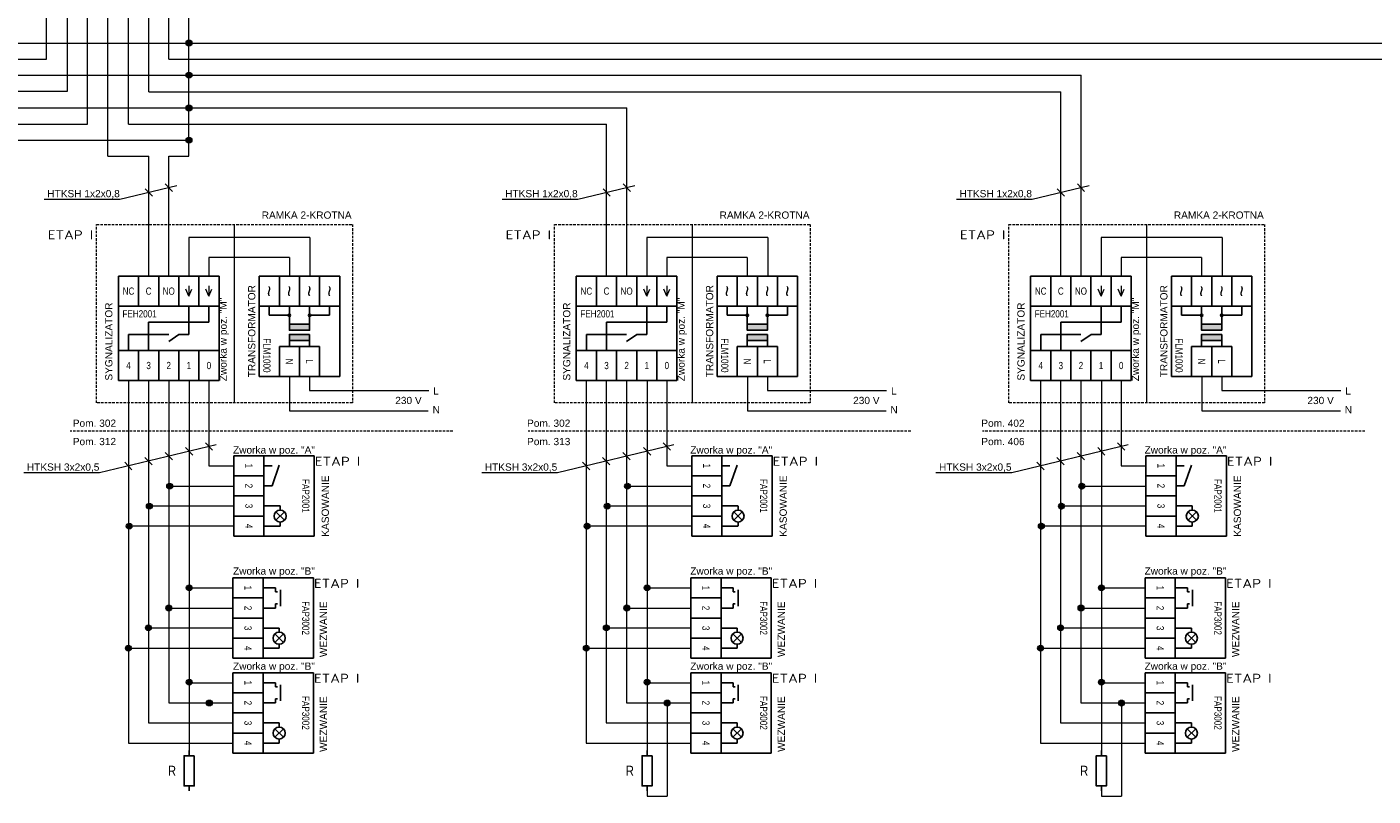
# Model space of a CAD drawing. Header units: millimetres. Extents: x 94562 to 148980, y -25377 to 3008.
# Tile 108 of 140: x 101999 to 104676, y -19542 to -18012. Entities that reach past the tile are written whole.
import ezdxf
from ezdxf.enums import TextEntityAlignment as Align

# ---------------------------------------------------------------- set-up
doc = ezdxf.new("R2010")
doc.units = ezdxf.units.MM
doc.linetypes.add('DASHED2', pattern=[0.375, 0.25, -0.125])
for name, color, linetype, lineweight in [('2DE_PLS_PNN', 7, 'Continuous', 35), ('2DE_TXTMARK', 41, 'Continuous', 18), ('2DE_TXTNUM', 11, 'Continuous', 18), ('2DE_TXTPIN', 131, 'Continuous', 18)]:
    doc.layers.add(name, color=color, linetype=linetype, lineweight=lineweight)
for name, color, linetype in [('ABB_OTHER', 252, 'Continuous'), ('tt_opis', 30, 'Continuous'), ('tt_pomoc', 42, 'Continuous'), ('tt_symbole', 40, 'Continuous')]:
    doc.layers.add(name, color=color, linetype=linetype)
doc.styles.add('CP_ATTR', font='arial.ttf')
doc.styles.add('CP_DESC', font='arial.ttf')
doc.styles.add('CP_ELATT', font='arial.ttf')
doc.styles.add('iso', font='isocpeur.ttf', dxfattribs={"width": 1.2})

# ---------------------------------------------------------------- blocks, each defined once
blk = doc.blocks.new('cpel_sig_SH0010A')
for p, q in [((-10, 10), (-10, -10)), ((10, 10), (-10, 10)), ((10, -10), (10, 10)), ((-7.5, 0.55), (-6.5, 0.55)), ((-7.5, -2.5), (-7.5, 0.55)), ((-7, 1.8), (-3, 1.8)), ((-6.5, 0.55), (-6.5, 1.05)), ((-3.5, 0.55), (-3.5, 1.05)), ((-3.5, 0.55), (-2.5, 0.55)), ((-2.5, -2.5), (-2.5, 0.55)), ((3.5, 1.5), (2.5, 1.5)), ((3.94, 2.56), (6.06, 0.44)), ((6.06, 2.56), (3.94, 0.44)), ((6.5, 1.5), (7.5, 1.5)), ((-5, -2.5), (-10, -2.5)), ((-5, -10), (-5, -2.5)), ((0, -2.5), (-5, -2.5)), ((0, -10), (0, -2.5)), ((5, -2.5), (0, -2.5)), ((5, -10), (5, -2.5)), ((10, -2.5), (5, -2.5)), ((-5, -10), (-10, -10)), ((0, -10), (-5, -10)), ((5, -10), (0, -10)), ((10, -10), (5, -10))]:
    blk.add_line(p, q)
for points in [[(2.5, 1.5), (2.5, -2.5)], [(7.5, 1.5), (7.5, -2.5)]]:
    blk.add_lwpolyline(points)
blk.add_circle((5, 1.5), 1.5)
at = {"linetype": 'Continuous', "style": 'CP_ATTR', "flags": 9}
for tag in ['EL-STATUS', 'FUNCTION', 'GROUP', 'NUMBER', 'WEIGHT', 'LINK', 'OTHER', 'IP', 'CHARACTER', 'POWER', 'CURRENT', 'VOLTAGE', 'PRODUCER', 'ORDER-NO', 'PRODUCT-TYPE', 'OTHER1', 'MARK2', 'ARTICLE', 'NAME']:
    blk.add_attdef(tag, text='', height=0.00005, dxfattribs=at).set_placement((-9.97, -10.02), align=Align.MIDDLE_LEFT)
at = {"layer": '2DE_TXTMARK', "linetype": 'ByBlock', "style": 'CP_ELATT', "width": 0.8, "flags": 8}
blk.add_attdef('MARK1', text='', height=1.8, dxfattribs=at).set_placement((0, 9), align=Align.TOP_CENTER)
at = {"layer": '2DE_TXTNUM', "linetype": 'ByBlock', "style": 'CP_ELATT', "width": 0.8, "flags": 8}
blk.add_attdef('TAG', text='', height=2.5, dxfattribs=at).set_placement((-12, 7.64), align=Align.RIGHT)
at = {"layer": '2DE_TXTPIN', "linetype": 'ByBlock', "style": 'CP_ELATT', "width": 0.8}
for s, p in [('1', (-7.5, -6.25)), ('2', (-2.5, -6.25)), ('3', (2.5, -6.25)), ('4', (7.5, -6.25))]:
    blk.add_text(s, height=1.8, dxfattribs=at).set_placement(p, align=Align.MIDDLE_CENTER)
blk = doc.blocks.new('cpelh_sig_SH0011A')
for p, q in [((-10, 10), (-10, -10)), ((-10, 10), (10, 10)), ((10, -10), (10, 10)), ((-2.5, -0.5), (-7.69, 1.3)), ((3.5, 1.52), (2.5, 1.52)), ((6.06, 0.46), (3.94, 2.58)), ((3.94, 0.46), (6.06, 2.58)), ((6.5, 1.52), (7.5, 1.52)), ((-10, -2.5), (-5, -2.5)), ((-7.5, -2.5), (-7.5, -0.5)), ((-5, -2.5), (0, -2.5)), ((-5, -10), (-5, -2.5)), ((-2.5, -2.5), (-2.5, -0.5)), ((0, -2.5), (5, -2.5)), ((0, -10), (0, -2.5)), ((5, -2.5), (10, -2.5)), ((5, -10), (5, -2.5)), ((-10, -10), (-5, -10)), ((-5, -10), (0, -10)), ((0, -10), (5, -10)), ((5, -10), (10, -10))]:
    blk.add_line(p, q)
for points in [[(2.5, -2.5), (2.5, 1.5)], [(7.5, -2.5), (7.5, 1.5)]]:
    blk.add_lwpolyline(points)
blk.add_circle((5, 1.52), 1.5)
at = {"linetype": 'Continuous', "style": 'CP_ATTR', "flags": 9}
for tag in ['NAME', 'ARTICLE', 'MARK2', 'OTHER1', 'PRODUCT-TYPE', 'ORDER-NO', 'PRODUCER', 'VOLTAGE', 'CURRENT', 'POWER', 'CHARACTER', 'IP', 'OTHER', 'LINK', 'WEIGHT', 'NUMBER', 'GROUP', 'FUNCTION', 'EL-STATUS']:
    blk.add_attdef(tag, text='', height=0.00005, dxfattribs=at).set_placement((-9.97, -10.02), align=Align.MIDDLE_LEFT)
at = {"layer": '2DE_TXTMARK', "linetype": 'ByBlock', "style": 'CP_ELATT', "width": 0.8, "flags": 8}
blk.add_attdef('MARK1', text='', height=1.8, dxfattribs=at).set_placement((0, 7), align=Align.CENTER)
at = {"layer": '2DE_TXTNUM', "linetype": 'ByBlock', "style": 'CP_ELATT', "width": 0.8, "flags": 8}
blk.add_attdef('TAG', text='', height=2.5, dxfattribs=at).set_placement((-12, 7.64), align=Align.RIGHT)
at = {"layer": '2DE_TXTPIN', "linetype": 'ByBlock', "style": 'CP_ELATT', "width": 0.8}
for s, p in [('1', (-7.5, -6.25)), ('2', (-2.5, -6.25)), ('3', (2.5, -6.25)), ('4', (7.5, -6.25))]:
    blk.add_text(s, height=1.8, dxfattribs=at).set_placement(p, align=Align.MIDDLE_CENTER)
blk = doc.blocks.new('cpel_sig_SH0018A')
for points in [[(-2.45, 2.5, 1), (-3.05, 2.5, 1)], [(-2.45, -2.5, 1), (-3.05, -2.5, 1)]]:
    blk.add_hatch(color=256).paths.add_polyline_path(points)
h = blk.add_hatch(color=256)
h.paths.add_polyline_path([(-0.5, 2.5), (-0.5, -2.5), (1, -2.5), (1, 2.5)])
h.paths.add_polyline_path([(2, 2.5), (2, -2.5), (3.5, -2.5), (3.5, 2.5)])
for p, q in [((12.5, 10), (-12.5, 10)), ((-12.5, 10), (-12.5, 5)), ((-5, 10), (-5, 5)), ((-2.75, 7.5), (-5, 7.5)), ((-2.75, 2.5), (-2.75, 7.5)), ((12.5, 5), (12.5, 10)), ((-12.5, 5), (-5, 5)), ((-12.5, 5), (-12.5, 0)), ((-5, 5), (-5, 0)), ((5, 5), (12.5, 5)), ((5, 5), (5, 0)), ((12.5, 5), (12.5, 0)), ((-12.5, 0), (-5, 0)), ((-12.5, 0), (-12.5, -5)), ((-0.5, 2.5), (-5, 2.5)), ((-5, 0), (-5, -5)), ((5, 2.5), (3.5, 2.5)), ((5, 0), (12.5, 0)), ((5, 0), (5, -5)), ((12.5, 0), (12.5, -5)), ((-0.5, -2.5), (-5, -2.5)), ((-2.75, -2.5), (-2.75, -7.5)), ((5, -2.5), (3.5, -2.5)), ((-12.5, -5), (-5, -5)), ((-12.5, -5), (-12.5, -10)), ((-5, -5), (-5, -10)), ((5, -5), (12.5, -5)), ((12.5, -5), (12.5, -10)), ((-12.5, -10), (12.5, -10)), ((-2.75, -7.5), (-5, -7.5))]:
    blk.add_line(p, q)
for points in [[(-0.5, 2.5), (-0.5, -2.5), (1, -2.5), (1, 2.5)], [(2, 2.5), (2, -2.5), (3.5, -2.5), (3.5, 2.5)]]:
    blk.add_lwpolyline(points, close=True)
for centre in [(-2.75, 2.5), (-2.75, -2.5)]:
    blk.add_circle(centre, 0.3)
at = {"linetype": 'Continuous', "style": 'CP_ATTR', "flags": 9}
for tag in ['EL-STATUS', 'FUNCTION', 'GROUP', 'NUMBER', 'WEIGHT', 'LINK', 'OTHER', 'IP', 'CHARACTER', 'POWER', 'CURRENT', 'VOLTAGE', 'PRODUCER', 'ORDER-NO', 'PRODUCT-TYPE', 'OTHER1', 'MARK2', 'ARTICLE', 'NAME']:
    blk.add_attdef(tag, text='', height=0.00005, dxfattribs=at).set_placement((-12.47, -10.02), align=Align.MIDDLE_LEFT)
at = {"layer": '2DE_TXTMARK', "linetype": 'ByBlock', "style": 'CP_ELATT', "width": 0.8, "flags": 8}
blk.add_attdef('MARK1', text='', height=1.8, dxfattribs=at).set_placement((11.5, -9), align=Align.RIGHT)
at = {"layer": '2DE_TXTNUM', "linetype": 'ByBlock', "style": 'CP_ELATT', "width": 0.8, "flags": 8}
blk.add_attdef('TAG', (-12.5, 12), '', height=2.5, dxfattribs=at)
at = {"layer": '2DE_TXTPIN', "linetype": 'ByBlock', "style": 'CP_ELATT'}
for p in [(-8.75, 7.5), (-8.75, 2.5), (-8.75, -2.5), (-8.75, -7.5)]:
    blk.add_text('~', height=3.5, dxfattribs=at).set_placement(p, align=Align.MIDDLE_CENTER)
at = {"layer": '2DE_TXTPIN', "linetype": 'ByBlock', "style": 'CP_ELATT', "width": 0.8}
for s, p in [('L', (8.75, 2.5)), ('N', (8.75, -2.5))]:
    blk.add_text(s, height=1.8, dxfattribs=at).set_placement(p, align=Align.MIDDLE_CENTER)
blk = doc.blocks.new('cpel_sig_SH0005A')
for p, q in [((-12.5, 13), (-12.5, -13)), ((-7.5, 13), (-12.5, 13)), ((-7.5, 5.5), (-7.5, 13)), ((-2.5, 13), (-7.5, 13)), ((-2.5, 5.5), (-2.5, 13)), ((2.5, 13), (-2.5, 13)), ((2.5, 5.5), (2.5, 13)), ((7.5, 13), (2.5, 13)), ((7.5, 5.5), (7.5, 13)), ((12.5, 13), (7.5, 13)), ((12.5, -13), (12.5, 13)), ((-12.5, 5.5), (-7.5, 5.5)), ((-7.5, 5.5), (-2.5, 5.5)), ((-2.5, 5.5), (2.5, 5.5)), ((2.5, 5.5), (7.5, 5.5)), ((7.5, 5.5), (12.5, 5.5)), ((10, 5.5), (10, 1.5)), ((10, 1.5), (-5, 1.5)), ((-5, -5.5), (-5, 1.5)), ((-10, -5.5), (-10, -1.5)), ((0, -1.5), (-10, -1.5)), ((5, -1.5), (2.54, -1.5)), ((-7.5, -5.5), (-12.5, -5.5)), ((-7.5, -13), (-7.5, -5.5)), ((-2.5, -5.5), (-7.5, -5.5)), ((-2.5, -13), (-2.5, -5.5)), ((2.5, -5.5), (-2.5, -5.5)), ((2.5, -13), (2.5, -5.5)), ((7.5, -5.5), (2.5, -5.5)), ((7.5, -13), (7.5, -5.5)), ((12.5, -5.5), (7.5, -5.5)), ((-7.5, -13), (-12.5, -13)), ((-2.5, -13), (-7.5, -13)), ((2.5, -13), (-2.5, -13)), ((7.5, -13), (2.5, -13)), ((12.5, -13), (7.5, -13))]:
    blk.add_line(p, q)
for points in [[(5, -1.5), (5, 5.5)], [(2.54, -1.5), (0, -3.27)]]:
    blk.add_lwpolyline(points)
at = {"layer": '2DE_TXTPIN', "linetype": 'ByBlock'}
for p, q in [((5, 10.52), (5, 7.98)), ((10, 10.52), (10, 7.98)), ((5, 7.98), (4.25, 9.76)), ((5, 7.98), (5.75, 9.76)), ((10, 7.98), (9.25, 9.76)), ((10, 7.98), (10.75, 9.76))]:
    blk.add_line(p, q, dxfattribs=at)
at = {"linetype": 'Continuous', "style": 'CP_ATTR', "flags": 9}
for tag in ['NAME', 'ARTICLE', 'MARK2', 'OTHER1', 'PRODUCT-TYPE', 'ORDER-NO', 'PRODUCER', 'VOLTAGE', 'CURRENT', 'POWER', 'CHARACTER', 'IP', 'OTHER', 'LINK', 'WEIGHT', 'NUMBER', 'GROUP', 'FUNCTION', 'EL-STATUS']:
    blk.add_attdef(tag, text='', height=0.00005, dxfattribs=at).set_placement((-12.47, -13.02), align=Align.MIDDLE_LEFT)
at = {"layer": '2DE_TXTMARK', "linetype": 'ByBlock', "style": 'CP_ELATT', "width": 0.8, "flags": 8}
blk.add_attdef('MARK1', text='', height=1.8, dxfattribs=at).set_placement((-11.5, 4.5), align=Align.TOP_LEFT)
at = {"layer": '2DE_TXTNUM', "linetype": 'ByBlock', "style": 'CP_ELATT', "width": 0.8, "flags": 8}
blk.add_attdef('TAG', text='', height=2.5, dxfattribs=at).set_placement((-14.5, 10.64), align=Align.RIGHT)
at = {"layer": '2DE_TXTPIN', "linetype": 'ByBlock', "style": 'CP_ELATT', "width": 0.8}
for s, p in [('NC', (-10, 9.25)), ('C', (-5, 9.25)), ('NO', (0, 9.25)), ('4', (-10, -9.25)), ('3', (-5, -9.25)), ('2', (0, -9.25)), ('1', (5, -9.25)), ('0', (10, -9.25))]:
    blk.add_text(s, height=1.8, dxfattribs=at).set_placement(p, align=Align.MIDDLE_CENTER)
blk = doc.blocks.new('cpel_sig_SE0001A')
for p, q in [((0, 5), (0, 3.75)), ((0, -3.75), (0, -5))]:
    blk.add_line(p, q)
blk.add_lwpolyline([(1.25, 3.75), (1.25, -3.75), (-1.25, -3.75), (-1.25, 3.75)], close=True)
at = {"linetype": 'Continuous', "style": 'CP_ATTR', "flags": 9}
for tag in ['EL-STATUS', 'FUNCTION', 'GROUP', 'NUMBER', 'WEIGHT', 'LINK', 'OTHER', 'IP', 'CHARACTER', 'POWER', 'CURRENT', 'VOLTAGE', 'PRODUCER', 'ORDER-NO', 'PRODUCT-TYPE', 'OTHER1', 'MARK2', 'ARTICLE', 'NAME', 'MARK1']:
    blk.add_attdef(tag, text='', height=0.00005, dxfattribs=at).set_placement((0, -3.75), align=Align.MIDDLE_LEFT)
at = {"layer": '2DE_TXTNUM', "linetype": 'ByBlock', "style": 'CP_ELATT', "width": 0.8, "flags": 8}
blk.add_attdef('TAG', text='', height=2.5, dxfattribs=at).set_placement((-3.25, 0), align=Align.MIDDLE_RIGHT)

msp = doc.modelspace()

# ---------------------------------------------------------------- hatches: boundary and pattern name
at = {"layer": 'tt_pomoc', "linetype": 'Continuous', "lineweight": 0}
h = msp.add_hatch(color=256, dxfattribs=at)
h.dxf.hatch_style = 1
h.paths.add_polyline_path([(102327.3, -18043.8, 1), (102315.6, -18043.8, 1)])
h = msp.add_hatch(color=256, dxfattribs=at)
h.dxf.hatch_style = 1
h.paths.add_polyline_path([(102327.3, -18107.8, 1), (102315.6, -18107.8, 1)])
h = msp.add_hatch(color=256, dxfattribs=at)
h.dxf.hatch_style = 1
h.paths.add_polyline_path([(102327.3, -18173, 1), (102315.6, -18173, 1)])
h = msp.add_hatch(color=256, dxfattribs=at)
h.dxf.hatch_style = 1
h.paths.add_polyline_path([(102327.3, -18237, 1), (102315.6, -18237, 1)])
at = {"layer": 'tt_pomoc', "lineweight": 0}
h = msp.add_hatch(color=256, dxfattribs=at)
h.dxf.hatch_style = 1
h.paths.add_polyline_path([(102288.8, -18925.3, 1), (102277, -18925.3, 1)])
h = msp.add_hatch(color=256, dxfattribs=at)
h.dxf.hatch_style = 1
h.paths.add_polyline_path([(103199.2, -18925.3, 1), (103187.5, -18925.3, 1)])
h = msp.add_hatch(color=256, dxfattribs=at)
h.dxf.hatch_style = 1
h.paths.add_polyline_path([(104102.6, -18925.3, 1), (104090.9, -18925.3, 1)])
h = msp.add_hatch(color=256, dxfattribs=at)
h.dxf.hatch_style = 1
h.paths.add_polyline_path([(102248.3, -18964.9, 1), (102236.6, -18964.9, 1)])
h = msp.add_hatch(color=256, dxfattribs=at)
h.dxf.hatch_style = 1
h.paths.add_polyline_path([(103158.8, -18964.9, 1), (103147.1, -18964.9, 1)])
h = msp.add_hatch(color=256, dxfattribs=at)
h.dxf.hatch_style = 1
h.paths.add_polyline_path([(104062.1, -18964.9, 1), (104050.4, -18964.9, 1)])
h = msp.add_hatch(color=256, dxfattribs=at)
h.dxf.hatch_style = 1
h.paths.add_polyline_path([(102208.4, -19004.8, 1), (102196.7, -19004.8, 1)])
h = msp.add_hatch(color=256, dxfattribs=at)
h.dxf.hatch_style = 1
h.paths.add_polyline_path([(103118.9, -19004.8, 1), (103107.2, -19004.8, 1)])
h = msp.add_hatch(color=256, dxfattribs=at)
h.dxf.hatch_style = 1
h.paths.add_polyline_path([(104022.2, -19004.8, 1), (104010.5, -19004.8, 1)])
h = msp.add_hatch(color=256, dxfattribs=at)
h.dxf.hatch_style = 1
h.paths.add_polyline_path([(102327.8, -19127.5, 1), (102316, -19127.5, 1)])
h = msp.add_hatch(color=256, dxfattribs=at)
h.dxf.hatch_style = 1
h.paths.add_polyline_path([(103238.2, -19127.5, 1), (103226.5, -19127.5, 1)])
h = msp.add_hatch(color=256, dxfattribs=at)
h.dxf.hatch_style = 1
h.paths.add_polyline_path([(104141.6, -19127.5, 1), (104129.9, -19127.5, 1)])
h = msp.add_hatch(color=256, dxfattribs=at)
h.dxf.hatch_style = 1
h.paths.add_polyline_path([(102287.2, -19167.5, 1), (102275.5, -19167.5, 1)])
h = msp.add_hatch(color=256, dxfattribs=at)
h.dxf.hatch_style = 1
h.paths.add_polyline_path([(103197.7, -19167.5, 1), (103185.9, -19167.5, 1)])
h = msp.add_hatch(color=256, dxfattribs=at)
h.dxf.hatch_style = 1
h.paths.add_polyline_path([(104101, -19167.5, 1), (104089.3, -19167.5, 1)])
h = msp.add_hatch(color=256, dxfattribs=at)
h.dxf.hatch_style = 1
h.paths.add_polyline_path([(102246.7, -19207, 1), (102235, -19207, 1)])
h = msp.add_hatch(color=256, dxfattribs=at)
h.dxf.hatch_style = 1
h.paths.add_polyline_path([(103157.2, -19207, 1), (103145.5, -19207, 1)])
h = msp.add_hatch(color=256, dxfattribs=at)
h.dxf.hatch_style = 1
h.paths.add_polyline_path([(104060.5, -19207, 1), (104048.8, -19207, 1)])
h = msp.add_hatch(color=256, dxfattribs=at)
h.dxf.hatch_style = 1
h.paths.add_polyline_path([(102206.8, -19247.5, 1), (102195.1, -19247.5, 1)])
h = msp.add_hatch(color=256, dxfattribs=at)
h.dxf.hatch_style = 1
h.paths.add_polyline_path([(103117.3, -19247.5, 1), (103105.6, -19247.5, 1)])
h = msp.add_hatch(color=256, dxfattribs=at)
h.dxf.hatch_style = 1
h.paths.add_polyline_path([(104020.6, -19247.5, 1), (104008.9, -19247.5, 1)])
h = msp.add_hatch(color=256, dxfattribs=at)
h.dxf.hatch_style = 1
h.paths.add_polyline_path([(102327.8, -19315.1, 1), (102316, -19315.1, 1)])
h = msp.add_hatch(color=256, dxfattribs=at)
h.dxf.hatch_style = 1
h.paths.add_polyline_path([(103238.2, -19315.1, 1), (103226.5, -19315.1, 1)])
h = msp.add_hatch(color=256, dxfattribs=at)
h.dxf.hatch_style = 1
h.paths.add_polyline_path([(104141.6, -19315.1, 1), (104129.9, -19315.1, 1)])
h = msp.add_hatch(color=256, dxfattribs=at)
h.dxf.hatch_style = 1
h.paths.add_polyline_path([(102367.8, -19356.4, 1), (102356, -19356.4, 1)])
h = msp.add_hatch(color=256, dxfattribs=at)
h.dxf.hatch_style = 1
h.paths.add_polyline_path([(103278.2, -19356.4, 1), (103266.5, -19356.4, 1)])
h = msp.add_hatch(color=256, dxfattribs=at)
h.dxf.hatch_style = 1
h.paths.add_polyline_path([(104181.6, -19356.4, 1), (104169.9, -19356.4, 1)])

# ---------------------------------------------------------------- linework, layer by layer
at = {"layer": '2DE_PLS_PNN', "color": 8, "linetype": 'DASHED2', "lineweight": 0, "ltscale": 20}
for points in [[(102646.3, -18759.5), (102137.7, -18759.5), (102137.7, -18404.5), (102646.3, -18404.5)], [(103556.8, -18759.5), (103048.1, -18759.5), (103048.1, -18404.5), (103556.8, -18404.5)], [(104460.1, -18759.5), (103951.5, -18759.5), (103951.5, -18404.5), (104460.1, -18404.5)]]:
    msp.add_lwpolyline(points, close=True, dxfattribs=at)
at = {"layer": 'ABB_OTHER', "linetype": 'DASHED2', "lineweight": 0, "ltscale": 20}
for p, q in [((102846, -18815.9), (102085.4, -18815.9)), ((103756.5, -18815.9), (102995.9, -18815.9)), ((104659.8, -18815.9), (103899.3, -18815.9))]:
    msp.add_line(p, q, dxfattribs=at)
at = {"layer": 'tt_pomoc', "linetype": 'Continuous', "lineweight": 0, "ltscale": 0.2}
for p, q in [((102321.4, -18269), (102321.4, -16323.9)), ((102281.4, -18075.8), (102281.4, -16593.2)), ((102201.4, -18205), (102201.4, -16613.2)), ((102241.4, -18141), (102241.4, -16603.2)), ((102079.9, -18139.8), (102079.9, -16643.2)), ((102119.9, -18205), (102119.9, -16633.2)), ((102159.8, -18269), (102159.9, -16623.2)), ((102038.3, -18075.8), (102038.3, -16653.2)), ((98642.4, -18043.8), (102321.4, -18043.8)), ((102321.4, -18043.8), (104980.5, -18043.8)), ((99539, -18075.8), (102038.2, -18075.8)), ((102281.4, -18075.8), (104940.5, -18075.8)), ((99579, -18107.8), (102321.4, -18107.8)), ((102321.4, -18107.8), (104095.2, -18107.8)), ((104095.2, -18507.2), (104095.2, -18107.8)), ((100451.1, -18139.8), (102079.8, -18139.8)), ((102241.4, -18141), (104055.2, -18141)), ((104055.2, -18507.2), (104055.2, -18141)), ((100491.1, -18173), (102321.4, -18173)), ((102321.4, -18173), (103191.9, -18173)), ((103191.9, -18507.2), (103191.9, -18173)), ((101354.5, -18205), (102119.8, -18205)), ((102201.4, -18205), (103151.9, -18205)), ((103151.9, -18507.2), (103151.9, -18205)), ((101394.5, -18237), (102321.4, -18237)), ((102159.8, -18269), (102241.4, -18269)), ((102241.4, -18507.2), (102241.4, -18269))]:
    msp.add_line(p, q, dxfattribs=at)
at = {"layer": 'tt_pomoc', "lineweight": 0, "ltscale": 0.2}
for p, q in [((102281.4, -18507.2), (102281.4, -18269)), ((102281.4, -18269), (102321.4, -18269))]:
    msp.add_line(p, q, dxfattribs=at)
at = {"layer": 'tt_pomoc', "lineweight": 0, "ltscale": 20}
for p, q in [((102297.5, -18327.6), (102184.1, -18354.9)), ((102248.6, -18348.5), (102234.2, -18333.7)), ((102288.5, -18338.9), (102274.1, -18324.1)), ((103208, -18327.6), (103094.6, -18354.9)), ((103159.1, -18348.5), (103144.7, -18333.7)), ((103199, -18338.9), (103184.6, -18324.1)), ((104111.3, -18327.6), (103997.9, -18354.9)), ((104062.5, -18348.5), (104048, -18333.7)), ((104102.3, -18338.9), (104087.9, -18324.1)), ((102184.1, -18354.9), (102033.6, -18354.9)), ((103094.6, -18354.9), (102944.1, -18354.9)), ((103997.9, -18354.9), (103847.4, -18354.9)), ((102412.1, -18759.5), (102412.1, -18404.5)), ((103322.6, -18759.5), (103322.6, -18404.5)), ((104226, -18759.5), (104226, -18404.5)), ((102375.3, -18843), (102143.5, -18898.9)), ((102368.4, -18853.8), (102353.9, -18839)), ((103285.8, -18843), (103054, -18898.9)), ((103278.9, -18853.8), (103264.4, -18839)), ((104189.2, -18843), (103957.3, -18898.9)), ((104182.2, -18853.8), (104167.7, -18839)), ((102247.9, -18882.8), (102233.4, -18868.1)), ((102288.4, -18873.1), (102273.9, -18858.3)), ((102329, -18863.3), (102314.5, -18848.5)), ((103158.4, -18882.8), (103143.9, -18868.1)), ((103198.9, -18873.1), (103184.4, -18858.3)), ((103239.5, -18863.3), (103225, -18848.5)), ((104061.7, -18882.8), (104047.2, -18868.1)), ((104102.2, -18873.1), (104087.7, -18858.3)), ((104142.8, -18863.3), (104128.3, -18848.5)), ((102208, -18892.5), (102193.5, -18877.7)), ((103118.5, -18892.5), (103104, -18877.7)), ((104021.8, -18892.5), (104007.4, -18877.7)), ((102143.5, -18898.9), (101993, -18898.9)), ((103054, -18898.9), (102903.5, -18898.9)), ((103957.3, -18898.9), (103806.8, -18898.9))]:
    msp.add_line(p, q, dxfattribs=at)
at = {"layer": 'tt_pomoc', "lineweight": 0, "ltscale": 5}
for p, q in [((102561.8, -18430.6), (102321.1, -18430.6)), ((102321.1, -18430.6), (102321.1, -18507.2)), ((102561.8, -18430.6), (102561.8, -18507.2)), ((103472.3, -18430.6), (103231.6, -18430.6)), ((103231.6, -18430.6), (103231.6, -18507.2)), ((103472.3, -18430.6), (103472.3, -18507.2)), ((104375.6, -18430.6), (104135, -18430.6)), ((104135, -18430.6), (104135, -18507.2)), ((104375.6, -18430.6), (104375.6, -18507.2)), ((102521, -18470.6), (102361.1, -18470.6)), ((102361.1, -18470.6), (102361.1, -18507.2)), ((102521, -18470.6), (102521, -18507.2)), ((103431.5, -18470.6), (103271.6, -18470.6)), ((103271.6, -18470.6), (103271.6, -18507.2)), ((103431.5, -18470.6), (103431.5, -18507.2)), ((104334.8, -18470.6), (104175, -18470.6)), ((104175, -18470.6), (104175, -18507.2)), ((104334.8, -18470.6), (104334.8, -18507.2)), ((102200.8, -18715.2), (102200.8, -19436.2)), ((102240.7, -18715.2), (102240.7, -19395.7)), ((102281.2, -18715.2), (102281.2, -19356.2)), ((102321.7, -18715.2), (102321.7, -19451.2)), ((102361.1, -18715.2), (102361.1, -18884.6)), ((103111.3, -18715.2), (103111.3, -19436.2)), ((103151.2, -18715.2), (103151.2, -19395.7)), ((103191.6, -18715.2), (103191.6, -19356.2)), ((103232.2, -18715.2), (103232.2, -19451.2)), ((103271.6, -18715.2), (103271.6, -18884.6)), ((104014.6, -18715.2), (104014.6, -19436.2)), ((104054.5, -18715.2), (104054.5, -19395.7)), ((104095, -18715.2), (104095, -19356.2)), ((104135.6, -18715.2), (104135.6, -19451.2)), ((104175, -18715.2), (104175, -18884.6)), ((102361.1, -18884.6), (102410.5, -18884.6)), ((103271.6, -18884.6), (103321, -18884.6)), ((104175, -18884.6), (104224.3, -18884.6)), ((102282.9, -18925.3), (102410.5, -18925.3)), ((103193.4, -18925.3), (103321, -18925.3)), ((104096.7, -18925.3), (104224.3, -18925.3)), ((102321.7, -19127.5), (102408.8, -19127.5)), ((103232.2, -19127.5), (103319.3, -19127.5)), ((104135.6, -19127.5), (104222.7, -19127.5)), ((102281.2, -19167.5), (102408.8, -19167.5)), ((103191.6, -19167.5), (103319.3, -19167.5)), ((104095, -19167.5), (104222.7, -19167.5)), ((102240.7, -19207), (102408.8, -19207)), ((103151.2, -19207), (103319.3, -19207)), ((104054.5, -19207), (104222.7, -19207)), ((102200.8, -19247.5), (102408.8, -19247.5)), ((103111.3, -19247.5), (103319.3, -19247.5)), ((104014.6, -19247.5), (104222.7, -19247.5)), ((102321.7, -19316.2), (102408.8, -19316.2)), ((103232.2, -19316.2), (103319.3, -19316.2)), ((104135.6, -19316.2), (104222.7, -19316.2)), ((102281.2, -19356.2), (102408.8, -19356.2)), ((103191.6, -19356.2), (103319.3, -19356.2)), ((103272.4, -19356.2), (103272.4, -19541.6)), ((104095, -19356.2), (104222.7, -19356.2)), ((104175.7, -19356.2), (104175.7, -19541.6)), ((102240.7, -19395.7), (102408.8, -19395.6)), ((103151.2, -19395.7), (103319.3, -19395.6)), ((104054.5, -19395.7), (104222.7, -19395.6)), ((102200.8, -19436.2), (102408.8, -19436.2)), ((103111.3, -19436.2), (103319.3, -19436.2)), ((104014.6, -19436.2), (104222.7, -19436.2))]:
    msp.add_line(p, q, dxfattribs=at)
at = {"layer": 'tt_pomoc', "lineweight": 0}
for p, q in [((102521.3, -18707.2), (102521.3, -18775.1)), ((102561.3, -18707.2), (102561.3, -18735.1)), ((103431.8, -18707.2), (103431.8, -18775.1)), ((103471.8, -18707.2), (103471.8, -18735.1)), ((104335.2, -18707.2), (104335.2, -18775.1)), ((104375.2, -18707.2), (104375.2, -18735.1)), ((102410.5, -18964.9), (102242.5, -18964.9)), ((103321, -18964.9), (103153, -18964.9)), ((104224.3, -18964.9), (104056.3, -18964.9)), ((102410.5, -19004.8), (102202.5, -19004.8)), ((103321, -19004.8), (103113, -19004.8)), ((104224.3, -19004.8), (104016.3, -19004.8)), ((103232.2, -19531.2), (103232.2, -19541.6)), ((104135.6, -19531.2), (104135.6, -19541.6)), ((103232.2, -19541.6), (103272.4, -19541.6)), ((104135.6, -19541.6), (104175.7, -19541.6))]:
    msp.add_line(p, q, dxfattribs=at)
at = {"layer": 'tt_pomoc', "linetype": 'Continuous', "lineweight": 0}
for p, q in [((102561.3, -18735.1), (102798.2, -18735.1)), ((103471.8, -18735.1), (103708.7, -18735.1)), ((104375.2, -18735.1), (104612, -18735.1)), ((102521.3, -18775.1), (102797.2, -18775.1)), ((103431.8, -18775.1), (103707.7, -18775.1)), ((104335.2, -18775.1), (104611, -18775.1))]:
    msp.add_line(p, q, dxfattribs=at)
for centre in [(102321.4, -18043.8), (102321.4, -18107.8), (102321.4, -18173), (102321.4, -18237)]:
    msp.add_circle(centre, 5.85, dxfattribs=at)
at = {"layer": 'tt_pomoc', "lineweight": 0}
for centre in [(102282.9, -18925.3), (103193.4, -18925.3), (104096.7, -18925.3), (102242.5, -18964.9), (103153, -18964.9), (104056.3, -18964.9), (102202.5, -19004.8), (103113, -19004.8), (104016.3, -19004.8), (102321.9, -19127.5), (103232.4, -19127.5), (104135.7, -19127.5), (102281.3, -19167.5), (103191.8, -19167.5), (104095.1, -19167.5), (102240.8, -19207), (103151.3, -19207), (104054.6, -19207), (102200.9, -19247.5), (103111.4, -19247.5), (104014.8, -19247.5), (102321.9, -19315.1), (103232.4, -19315.1), (104135.7, -19315.1), (102361.9, -19356.4), (103272.4, -19356.4), (104175.7, -19356.4)]:
    msp.add_circle(centre, 5.85, dxfattribs=at)

# ---------------------------------------------------------------- block references
at = {"layer": 'tt_pomoc', "lineweight": 0, "xscale": 8, "yscale": 8, "zscale": 8}
for p in [(102321.7, -19491.2), (103232.2, -19491.2), (104135.6, -19491.2)]:
    msp.add_blockref('cpel_sig_SE0001A', p, dxfattribs=at).add_auto_attribs({'TAG': 'R'})
at = {"layer": 'tt_symbole', "linetype": 'Continuous', "lineweight": 0, "xscale": 8, "yscale": 8, "zscale": 8}
for p in [(102281.1, -18611.2), (103191.6, -18611.2), (104095, -18611.2)]:
    msp.add_blockref('cpel_sig_SH0005A', p, dxfattribs=at).add_auto_attribs({'MARK1': 'FEH2001'})
at = {"layer": 'tt_symbole', "linetype": 'Continuous', "lineweight": 0, "xscale": 8, "yscale": 8, "zscale": 8, "rotation": 270}
for name, p, values in [('cpel_sig_SH0018A', (102541.1, -18607.2), {'MARK1': 'FLM1000'}), ('cpel_sig_SH0018A', (103451.6, -18607.2), {'MARK1': 'FLM1000'}), ('cpel_sig_SH0018A', (104355, -18607.2), {'MARK1': 'FLM1000'}), ('cpelh_sig_SH0011A', (102490.5, -18944.6), {'MARK1': 'FAP2001'}), ('cpelh_sig_SH0011A', (103401, -18944.6), {'MARK1': 'FAP2001'}), ('cpelh_sig_SH0011A', (104304.3, -18944.6), {'MARK1': 'FAP2001'}), ('cpel_sig_SH0010A', (102488.8, -19187.5), {'MARK1': 'FAP3002'}), ('cpel_sig_SH0010A', (103399.3, -19187.5), {'MARK1': 'FAP3002'}), ('cpel_sig_SH0010A', (104302.7, -19187.5), {'MARK1': 'FAP3002'}), ('cpel_sig_SH0010A', (102488.8, -19376.2), {'MARK1': 'FAP3002'}), ('cpel_sig_SH0010A', (103399.3, -19376.2), {'MARK1': 'FAP3002'}), ('cpel_sig_SH0010A', (104302.7, -19376.2), {'MARK1': 'FAP3002'})]:
    msp.add_blockref(name, p, dxfattribs=at).add_auto_attribs(values)

# ---------------------------------------------------------------- texts
at = {"layer": 'tt_opis', "lineweight": 0, "style": 'CP_DESC'}
for s, p in [('HTKSH 1x2x0,8', (102039.6, -18350.5)), ('HTKSH 1x2x0,8', (102950.1, -18350.5)), ('HTKSH 1x2x0,8', (103853.4, -18350.5)), ('RAMKA 2-KROTNA', (102466, -18393.2)), ('RAMKA 2-KROTNA', (103376.5, -18393.2)), ('RAMKA 2-KROTNA', (104279.8, -18393.2)), ('L', (102806.9, -18742.9)), ('L', (103717.4, -18742.9)), ('L', (104620.7, -18742.9)), ('230 V', (102731.5, -18761.9)), ('230 V', (103642, -18761.9)), ('230 V', (104545.3, -18761.9)), ('N', (102805.8, -18780.4)), ('N', (103716.3, -18780.4)), ('N', (104619.6, -18780.4)), ('Pom. 302', (102090.3, -18807.1)), ('Pom. 302', (102993.6, -18807.1)), ('Pom. 402', (103896.9, -18807.1)), ('Pom. 312', (102090.3, -18843.6)), ('Zworka w poz. "A"', (102408.9, -18860.3)), ('Pom. 313', (102993.6, -18843.6)), ('Zworka w poz. "A"', (103318.1, -18860.3)), ('Pom. 406', (103896.9, -18843.6)), ('Zworka w poz. "A"', (104221.5, -18860.3)), ('HTKSH 3x2x0,5', (101999, -18894.4)), ('HTKSH 3x2x0,5', (102909.5, -18894.4)), ('HTKSH 3x2x0,5', (103812.8, -18894.4)), ('Zworka w poz. "B"', (102408.9, -19101.1)), ('Zworka w poz. "B"', (103318.1, -19101.1)), ('Zworka w poz. "B"', (104221.5, -19101.1)), ('Zworka w poz. "B"', (102408.9, -19290.3)), ('Zworka w poz. "B"', (103318.1, -19290.3)), ('Zworka w poz. "B"', (104221.5, -19290.3))]:
    msp.add_text(s, height=14.4, dxfattribs=at).set_placement(p)
for s, p in [('Zworka w poz. "M"', (102396.4, -18716.4)), ('TRANSFORMATOR', (102453.3, -18708.5)), ('Zworka w poz. "M"', (103307.1, -18716.4)), ('TRANSFORMATOR', (103363.8, -18708.5)), ('Zworka w poz. "M"', (104210.4, -18716.4)), ('TRANSFORMATOR', (104267.1, -18708.5)), ('SYGNALIZATOR', (102169.1, -18715.2)), ('SYGNALIZATOR', (103079.6, -18715.2)), ('SYGNALIZATOR', (103983, -18715.2)), ('KASOWANIE', (102599.6, -19025.7)), ('KASOWANIE', (103510.1, -19025.7)), ('KASOWANIE', (104413.4, -19025.7)), ('WEZWANIE', (102595.9, -19265.1)), ('WEZWANIE', (103506.4, -19265.1)), ('WEZWANIE', (104409.8, -19265.1)), ('WEZWANIE', (102595.9, -19453.7)), ('WEZWANIE', (103506.4, -19453.7)), ('WEZWANIE', (104409.8, -19453.7))]:
    msp.add_text(s, height=14.4, rotation=90, dxfattribs=at).set_placement(p)
at = {"layer": 'tt_opis', "char_height": 18, "attachment_point": 6, "style": 'iso'}
for insert in [(102130.9, -18425.2), (103041.4, -18425.2), (103944.8, -18425.2), (102661.9, -18875.6), (103572.3, -18875.6), (104475.7, -18875.6), (102660.2, -19118.5), (103570.7, -19118.5), (104474, -19118.5), (102660.2, -19307.2), (103570.7, -19307.2), (104474, -19307.2)]:
    msp.add_mtext_dynamic_manual_height_columns('ETAP I', width=115.158, gutter_width=12.5, heights=[0], dxfattribs=dict(at, insert=insert))

doc.saveas('drawing.dxf')
